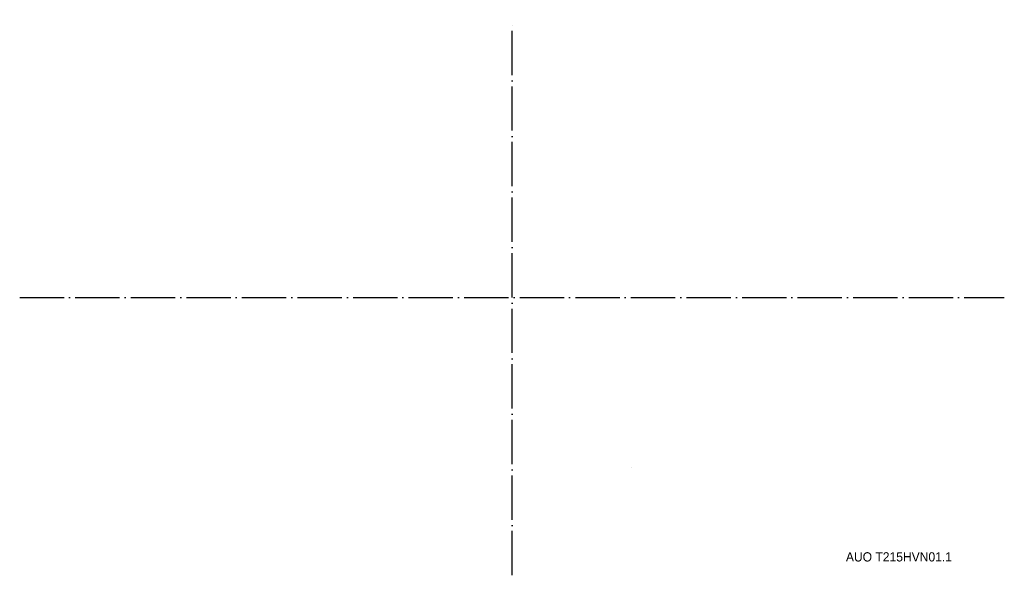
# Model space of a CAD drawing. Header units: millimetres. Extents: x 2884 to 3417, y 2465 to 2766.
import ezdxf

# ---------------------------------------------------------------- set-up
doc = ezdxf.new("R2010")
doc.units = ezdxf.units.MM
doc.linetypes.add('ACAD_ISO04W100', pattern=[30, 24, -3, 0, -3])
for name, color, linetype in [('AUO T215HVN01.1', 7, 'Continuous'), ('CENTER', 1, 'ACAD_ISO04W100'), ('JX-V2959-AVM', 7, 'Continuous')]:
    doc.layers.add(name, color=color, linetype=linetype)
doc.styles.get("Standard").update_dxf_attribs({"font": 'arial.ttf'})

msp = doc.modelspace()

# ---------------------------------------------------------------- linework, layer by layer
at = {"layer": 'CENTER'}
for p, q in [((3150.23, 2465.09, -4), (3150.23, 2765.98, -4)), ((2883.55, 2615.54, -4), (3416.91, 2615.54, -4))]:
    msp.add_line(p, q, dxfattribs=at)
at = {"layer": 'JX-V2959-AVM', "extrusion": (0, -1, 0)}
msp.add_line((3214.8, 2523.34, -12.8), (3214.8, 2523.34, -12.8), dxfattribs=at)

# ---------------------------------------------------------------- texts
at = {"layer": 'AUO T215HVN01.1', "insert": (3331.1, 2477.58, -8.2), "char_height": 5, "attachment_point": 1}
msp.add_mtext_dynamic_manual_height_columns('{\\fPMingLiU|b0|i0|c136|p18;\\C3;AUO T215HVN01.1}', width=108.4328, gutter_width=12.5, heights=[0], dxfattribs=at)

doc.saveas('drawing.dxf')
